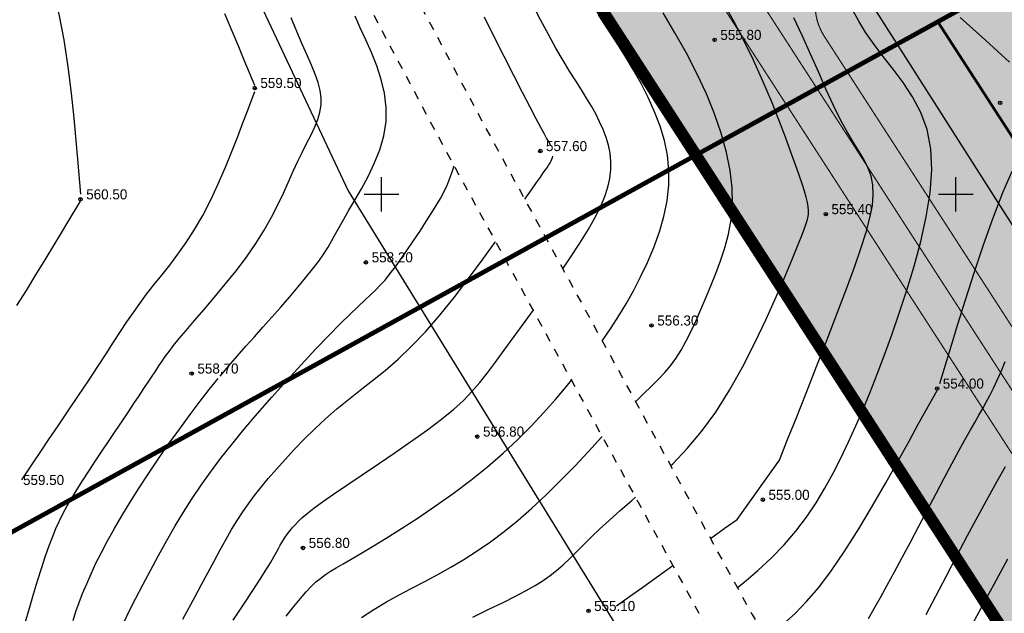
# Model space of a CAD drawing. Extents: x 10527 to 38813, y 13847 to 37526.
# Tile 220 of 256: x 35172 to 35257, y 36602 to 36653. Entities that reach past the tile are written whole.
import ezdxf

# ---------------------------------------------------------------- set-up
doc = ezdxf.new("R2010")
doc.units = 0
doc.header["$LTSCALE"] = 0.5
doc.header["$MEASUREMENT"] = 0
doc.header["$PDMODE"] = 32
doc.header["$PDSIZE"] = 0.3
for name, pattern in [('CONTI', [0]), ('GOST2.303 6', [12, 8, -1.5, 1, -1.5]), ('STRIH_1', [3, 2, -1]), ('Д_ТРОТ_ТРУБА', [3, 1.5, -1.5])]:
    doc.linetypes.add(name, pattern=pattern)
for name, color, linetype in [('(004) Точки рельефа', 7, 'Continuous'), ('(014) Водопровод', 5, 'ИК_Водопровод -------в--------'), ('(025) Дорога', 7, 'Continuous'), ('GORIZDEFAULT', 32, 'CONTI'), ('PI_TTDEFAULT', 5, 'CONTI'), ('SETKR', 2, 'CONTI'), ('Штрих Стекло', 7, 'Continuous')]:
    doc.layers.add(name, color=color, linetype=linetype)
doc.layers.add('(032) Горизонтали утолщенные', color=32, linetype='Continuous', lineweight=30)
doc.layers.add('.', color=7, linetype='Continuous', lineweight=15)
doc.styles.add('D-431', font='txt')
doc.styles.get("Standard").update_dxf_attribs({"font": 'times.ttf'})
doc.linetypes.add('ИК_Водопровод -------в--------', pattern='A,9,-0.6,["В",Standard,S=1.199999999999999,R=0,X=0,Y=-0.6],-1.199999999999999', length=10.8)

# ---------------------------------------------------------------- blocks, each defined once
blk = doc.blocks.new('BL_333')
at = {"color": 0}
for p, q in [((0, -1.5), (0, 1.5)), ((-1.5, 0), (1.5, 0))]:
    blk.add_line(p, q, dxfattribs=at)
blk = doc.blocks.new('gergrgrre')
at = {"layer": '(014) Водопровод', "flags": 128}
blk.add_lwpolyline([(360036.4377687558, 4200773.01452064), (360047.0976995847, 4200750.310536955), (360089.7596484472, 4200681.100951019), (360107.6188196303, 4200655.796252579), (360141.8255420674, 4200594.038654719), (360149.3452839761, 4200579.998392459), (360206.5069860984, 4200508.610457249), (360230.2619519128, 4200479.38734555), (360306.2812249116, 4200388.525026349), (360409.1536497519, 4200291.553280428), (360456.1144144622, 4200244.190774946), (360490.7927538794, 4200199.337105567)], dxfattribs=at)
at = {"layer": '(025) Дорога', "linetype": 'Д_ТРОТ_ТРУБА', "flags": 128}
for points in [[(360044.1952813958, 4200796.011665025), (360041.8164409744, 4200791.772535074), (360042.3583863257, 4200788.304142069), (360046.0866892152, 4200780.209977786), (360059.0121077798, 4200755.886942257), (360082.265896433, 4200713.415003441), (360119.8374621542, 4200651.910761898), (360154.2477676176, 4200588.27347935), (360168.9516222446, 4200565.337031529), (360182.6178219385, 4200547.76594817), (360213.0434688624, 4200512.043913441), (360268.2829376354, 4200446.262167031), (360308.9264680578, 4200401.53424562), (360387.3685721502, 4200322.593365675), (360428.1162631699, 4200283.497315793), (360457.1160971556, 4200256.419789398), (360464.8856589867, 4200245.443658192), (360476.5071880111, 4200228.262835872), (360489.0602070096, 4200214.493020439), (360499.0648731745, 4200202.983669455)], [(360034.8586794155, 4200791.392138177), (360036.7325178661, 4200790.501156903), (360038.7612344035, 4200786.552603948), (360042.50112448, 4200778.433283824), (360055.4915804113, 4200753.987861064), (360078.8029330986, 4200711.410784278), (360116.3690381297, 4200649.915481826), (360150.8, 4200586.239998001), (360165.6824262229, 4200563.024997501), (360179.515, 4200545.2400015), (360209.9892490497, 4200509.460904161), (360265.27, 4200443.629997), (360306.0261551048, 4200398.778132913), (360384.5648220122, 4200319.740076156), (360425.366540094, 4200280.592189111), (360454.087446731, 4200253.77510085), (360461.5962717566, 4200243.167314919), (360473.3561623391, 4200225.781944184), (360486.0723452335, 4200211.833148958), (360495.2331674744, 4200201.294554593)]]:
    blk.add_lwpolyline(points, dxfattribs=at)
at = {"layer": '(032) Горизонтали утолщенные', "color": 32}
for points in [[(360072.1188593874, 4200731.948083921, 556), (360072.82, 4200732.639998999, 556), (360073.5, 4200733.300003, 556), (360074.11, 4200733.900002, 556), (360074.66, 4200734.480003, 556), (360075.16, 4200735.080002, 556), (360075.63, 4200735.720001, 556), (360076.09, 4200736.440002, 556), (360076.53, 4200737.239998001, 556), (360076.96, 4200738.099998, 556), (360077.39, 4200739.019997, 556), (360077.81, 4200739.980003, 556), (360078.23, 4200740.989998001, 556), (360078.66, 4200742.029999, 556), (360079.1, 4200743.099998, 556), (360079.52, 4200744.199997, 556), (360079.9, 4200745.339996, 556), (360080.21, 4200746.540001, 556), (360080.44, 4200747.800003, 556), (360080.56, 4200749.139998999, 556), (360080.54, 4200750.559998, 556), (360080.36, 4200752.059998, 556), (360080.04, 4200753.650002, 556), (360079.58, 4200755.309998, 556), (360078.99, 4200757.010001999, 556), (360078.28, 4200758.75, 556), (360077.46, 4200760.519997, 556), (360076.55, 4200762.290001, 556), (360075.55, 4200764.059998, 556), (360074.51, 4200765.790001, 556)], [(360098.61, 4200733.540001, 554), (360099.61, 4200736.870003, 554), (360100.17, 4200738.690002, 554), (360100.84, 4200740.830002, 554), (360101.6, 4200743.18, 554), (360102.41, 4200745.589996, 554), (360103.25, 4200747.959999, 554), (360104.09, 4200750.150002, 554), (360104.9, 4200752.029999, 554)], [(360104.67, 4200761.489998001, 554), (360103.65, 4200762.419998, 554), (360102.57, 4200763.410004, 554), (360101.47, 4200764.410004, 554), (360100.37, 4200765.400002, 554)], [(360027.62, 4200712.849998, 558), (360028.07, 4200713.769997, 558), (360028.62, 4200714.839996, 558), (360029.23, 4200716.019997, 558), (360029.89, 4200717.269997, 558), (360030.59, 4200718.57, 558), (360031.32, 4200719.870003, 558), (360032.05, 4200721.139998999, 558), (360032.78, 4200722.349998, 558), (360033.53, 4200723.519997, 558), (360034.3, 4200724.68, 558), (360035.12, 4200725.830002, 558), (360036, 4200727.010001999, 558), (360036.97, 4200728.239998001, 558), (360038.03, 4200729.540001, 558), (360039.21, 4200730.919998, 558), (360040.46, 4200732.349998, 558), (360041.75, 4200733.790001, 558), (360043.04, 4200735.190002, 558), (360044.27, 4200736.510001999, 558), (360045.41, 4200737.699997, 558), (360046.42, 4200738.730003, 558), (360047.27, 4200739.57, 558), (360047.97, 4200740.239998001, 558), (360048.55, 4200740.779999, 558), (360049.05, 4200741.239998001, 558), (360049.49, 4200741.660004, 558), (360049.9, 4200742.080002, 558), (360050.31, 4200742.529999, 558), (360050.74, 4200743.07, 558), (360051.21, 4200743.68, 558), (360051.7, 4200744.360001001, 558), (360052.22, 4200745.099998, 558), (360052.76, 4200745.910004, 558), (360053.33, 4200746.769997, 558), (360053.92, 4200747.68, 558), (360054.53, 4200748.639998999, 558), (360055.13, 4200749.650002, 558), (360055.68, 4200750.720001, 558), (360056.14, 4200751.870003, 558), (360056.3157388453, 4200752.482574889, 558)], [(360083.4833164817, 4200711.422100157, 554), (360084.02, 4200711.809998, 554), (360085.01, 4200712.610001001, 554), (360086, 4200713.510001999, 554), (360087.01, 4200714.550003, 554), (360088.07, 4200715.790001, 554), (360089.17, 4200717.260001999, 554), (360090.34, 4200718.980003, 554), (360091.54, 4200720.889998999, 554), (360092.74, 4200722.889998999, 554), (360093.9, 4200724.889998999, 554), (360094.98, 4200726.800003, 554), (360095.93, 4200728.529999, 554), (360096.73, 4200729.989998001, 554), (360098.37, 4200732.93, 554)], [(360048.25, 4200713.160004, 556), (360049.34, 4200713.860001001, 556), (360050.43, 4200714.519997, 556), (360051.54, 4200715.129997, 556), (360052.65, 4200715.720001, 556), (360053.78, 4200716.309998, 556), (360054.91, 4200716.910004, 556), (360056.04, 4200717.550003, 556), (360057.18, 4200718.220001, 556), (360058.33, 4200718.959999, 556), (360059.5, 4200719.760001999, 556), (360060.68, 4200720.639998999, 556), (360061.88, 4200721.599998, 556), (360063.1, 4200722.669998, 556), (360064.34, 4200723.839996, 556), (360065.59, 4200725.080002, 556), (360066.82, 4200726.349998, 556), (360068.01, 4200727.620003, 556), (360069.15, 4200728.849998, 556), (360069.2161887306, 4200728.920516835, 556)]]:
    blk.add_polyline3d(points, dxfattribs=at)
at = {"layer": 'GORIZDEFAULT', "color": 32}
for points in [[(360080.9789124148, 4200715.76561853, 554.5), (360081.54, 4200716.209999, 554.5), (360082.76, 4200717.25, 554.5), (360083.95, 4200718.349998, 554.5), (360085.06, 4200719.489998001, 554.5), (360086.07, 4200720.669998, 554.5), (360086.99, 4200721.889998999, 554.5), (360087.83, 4200723.139998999, 554.5), (360088.6, 4200724.43, 554.5), (360089.33, 4200725.739998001, 554.5), (360090.01, 4200727.089996, 554.5), (360090.66, 4200728.459999, 554.5), (360091.29, 4200729.860001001, 554.5), (360091.92, 4200731.300003, 554.5), (360092.54, 4200732.790001, 554.5), (360093.16, 4200734.360001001, 554.5), (360093.78, 4200736.019997, 554.5), (360094.42, 4200737.779999, 554.5), (360095.07, 4200739.660004, 554.5), (360095.73, 4200741.669998, 554.5), (360096.37, 4200743.760001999, 554.5), (360096.95, 4200745.900002, 554.5), (360097.43, 4200748.040001, 554.5), (360097.76, 4200750.129997, 554.5), (360097.91, 4200752.120003, 554.5), (360097.83, 4200753.959999, 554.5), (360097.49, 4200755.629997, 554.5), (360096.94, 4200757.129997, 554.5), (360096.23, 4200758.489998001, 554.5), (360095.42, 4200759.739998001, 554.5), (360094.55, 4200760.900002, 554.5), (360093.68, 4200761.989998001, 554.5), (360092.88, 4200763.040001, 554.5), (360092.17, 4200764.07, 554.5), (360091.55, 4200765.080002, 554.5), (360091, 4200766.07, 554.5)], [(360078.6404594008, 4200720.036691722, 555), (360079.84, 4200720.900002, 555), (360080.95, 4200721.709999, 555), (360084.64, 4200726.849998, 555), (360085.3, 4200728.510001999, 555), (360086.09, 4200730.489998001, 555), (360086.96, 4200732.690002, 555), (360087.88, 4200735.019997, 555), (360088.8, 4200737.370003, 555), (360089.68, 4200739.650002, 555), (360090.49, 4200741.769997, 555), (360091.18, 4200743.650002, 555), (360091.74, 4200745.290001, 555), (360092.19, 4200746.720001, 555), (360092.52, 4200747.959999, 555), (360092.73, 4200749.040001, 555), (360092.81, 4200749.989998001, 555), (360092.78, 4200750.830002, 555), (360092.63, 4200751.580002, 555), (360092.37, 4200752.290001, 555), (360092.02, 4200752.989998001, 555), (360091.59, 4200753.720001, 555), (360091.1, 4200754.519997, 555), (360090.55, 4200755.43, 555), (360089.97, 4200756.489998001, 555), (360089.36, 4200757.720001, 555), (360088.72, 4200759.099998, 555), (360088.06, 4200760.589996, 555), (360087.37, 4200762.150002, 555), (360086.66, 4200763.760001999, 555), (360085.91, 4200765.360001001, 555)], [(360092.39, 4200713.089996, 553.5), (360092.9, 4200713.949997, 553.5), (360093.44, 4200714.910004, 553.5), (360094.03, 4200715.970001, 553.5), (360094.66, 4200717.129997, 553.5), (360095.33, 4200718.379997, 553.5), (360096.04, 4200719.730003, 553.5), (360096.78, 4200721.129997, 553.5), (360097.53, 4200722.550003, 553.5), (360098.28, 4200723.949997, 553.5), (360098.99, 4200725.300003, 553.5), (360099.66, 4200726.550003, 553.5), (360100.27, 4200727.669998, 553.5), (360100.79, 4200728.620003, 553.5), (360101.25, 4200729.43, 553.5), (360101.66, 4200730.139998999, 553.5), (360102.01, 4200730.769997, 553.5), (360102.34, 4200731.349998, 553.5), (360102.65, 4200731.919998, 553.5), (360102.96, 4200732.5, 553.5), (360103.28, 4200733.129997, 553.5), (360103.6, 4200733.82, 553.5), (360103.94, 4200734.580002, 553.5), (360104.3, 4200735.440002, 553.5)], [(360065.781899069, 4200743.522240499, 557), (360066.43, 4200744.470001, 557), (360067.27, 4200745.75, 557), (360067.98, 4200746.910004, 557), (360068.58, 4200747.959999, 557), (360069.07, 4200748.919998, 557), (360069.44, 4200749.800003, 557), (360069.71, 4200750.620003, 557), (360069.89, 4200751.389998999, 557), (360069.98, 4200752.139998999, 557), (360069.98, 4200752.860001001, 557), (360069.91, 4200753.57, 557), (360069.76, 4200754.269997, 557), (360069.56, 4200754.959999, 557), (360069.3, 4200755.650002, 557), (360068.99, 4200756.32, 557), (360068.65, 4200757, 557), (360068.27, 4200757.669998, 557), (360067.85, 4200758.360001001, 557), (360067.4, 4200759.089996, 557), (360066.91, 4200759.870003, 557), (360066.38, 4200760.720001, 557), (360065.81, 4200761.660004, 557), (360065.19, 4200762.720001, 557), (360064.53, 4200763.900002, 557), (360063.84, 4200765.190002, 557), (360063.13, 4200766.57, 557)], [(360064.74, 4200754.209999, 557.5), (360064.7, 4200754.349998, 557.5), (360064.62, 4200754.480003, 557.5), (360064.53, 4200754.639998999, 557.5), (360064.38, 4200754.900002, 557.5), (360064.17, 4200755.279999, 557.5), (360063.88, 4200755.82, 557.5), (360063.47, 4200756.57, 557.5), (360062.95, 4200757.580002, 557.5), (360062.28, 4200758.849998, 557.5), (360061.51, 4200760.349998, 557.5), (360060.68, 4200761.989998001, 557.5), (360059.82, 4200763.709999, 557.5), (360058.97, 4200765.419998, 557.5)], [(360069.2098328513, 4200737.261282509, 556.5), (360069.29, 4200737.370003, 556.5), (360069.99, 4200738.379997, 556.5), (360070.66, 4200739.410004, 556.5), (360071.3, 4200740.480003, 556.5), (360071.94, 4200741.610001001, 556.5), (360072.56, 4200742.809998, 556.5), (360073.16, 4200744.07, 556.5), (360073.71, 4200745.379997, 556.5), (360074.19, 4200746.730003, 556.5), (360074.58, 4200748.080002, 556.5), (360074.86, 4200749.440002, 556.5), (360075.02, 4200750.790001, 556.5), (360075.02, 4200752.110001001, 556.5), (360074.89, 4200753.410004, 556.5), (360074.63, 4200754.690002, 556.5), (360074.25, 4200755.940002, 556.5), (360073.78, 4200757.190002, 556.5), (360073.23, 4200758.419998, 556.5), (360072.6, 4200759.639998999, 556.5), (360071.91, 4200760.860001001, 556.5), (360071.18, 4200762.07, 556.5), (360070.42, 4200763.269997, 556.5), (360069.65, 4200764.459999, 556.5), (360068.89, 4200765.620003, 556.5)], [(360018.98, 4200712.709999, 559), (360019.35, 4200713.970001, 559), (360019.71, 4200715.190002, 559), (360020.06, 4200716.349998, 559), (360020.41, 4200717.440002, 559), (360020.74, 4200718.449997, 559), (360021.06, 4200719.360001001, 559), (360021.36, 4200720.169998, 559), (360021.66, 4200720.910004, 559), (360021.97, 4200721.589996, 559), (360022.3, 4200722.239998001, 559), (360022.65, 4200722.889998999, 559), (360023.04, 4200723.559998, 559), (360023.49, 4200724.279999, 559), (360023.99, 4200725.07, 559), (360024.53, 4200725.910004, 559), (360025.11, 4200726.790001, 559), (360025.7, 4200727.68, 559), (360026.3, 4200728.580002, 559), (360026.89, 4200729.449997, 559), (360027.45, 4200730.290001, 559), (360027.98, 4200731.07, 559), (360028.46, 4200731.800003, 559), (360028.91, 4200732.470001, 559), (360029.32, 4200733.089996, 559), (360029.7, 4200733.660004, 559), (360030.04, 4200734.169998, 559), (360030.35, 4200734.639998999, 559), (360030.63, 4200735.07, 559), (360030.9, 4200735.470001, 559), (360031.18, 4200735.889998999, 559), (360031.51, 4200736.330002, 559), (360031.9, 4200736.839996, 559), (360032.39, 4200737.440002, 559), (360032.99, 4200738.160004, 559), (360033.72, 4200739.010001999, 559), (360034.56, 4200739.980003, 559), (360035.46, 4200741.040001, 559), (360036.41, 4200742.18, 559), (360037.34, 4200743.349998, 559), (360038.24, 4200744.540001, 559), (360039.07, 4200745.730003, 559), (360039.79, 4200746.879997, 559), (360040.42, 4200748, 559), (360040.97, 4200749.080002, 559), (360041.47, 4200750.110001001, 559), (360041.91, 4200751.089996, 559), (360042.32, 4200752.019997, 559), (360042.73, 4200752.900002, 559), (360043.13, 4200753.709999, 559), (360043.51, 4200754.470001, 559), (360043.87, 4200755.190002, 559), (360044.19, 4200755.870003, 559), (360044.45, 4200756.519997, 559), (360044.64, 4200757.160004, 559), (360044.74, 4200757.779999, 559), (360044.75, 4200758.410004, 559), (360044.66, 4200759.050003, 559), (360044.49, 4200759.720001, 559), (360044.24, 4200760.449997, 559), (360043.92, 4200761.239998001, 559), (360043.54, 4200762.110001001, 559), (360043.11, 4200763.080002, 559), (360042.64, 4200764.169998, 559), (360042.14, 4200765.349998, 559)], [(360038.97, 4200759.470001, 559.5), (360038.06, 4200761.669998, 559.5), (360037.58, 4200762.830002, 559.5), (360037.01, 4200764.199997, 559.5), (360036.38, 4200765.709999, 559.5)], [(360023.84, 4200750.010001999, 560.5), (360023.56, 4200753.050003, 560.5), (360023.43, 4200754.690002, 560.5), (360023.25, 4200756.639998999, 560.5), (360023.02, 4200758.809998, 560.5), (360022.73, 4200761.110001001, 560.5), (360022.38, 4200763.440002, 560.5), (360021.94, 4200765.690002, 560.5), (360021.42, 4200767.779999, 560.5), (360020.82, 4200769.639998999, 560.5), (360020.13, 4200771.269997, 560.5), (360019.4, 4200772.720001, 560.5), (360018.64, 4200774.019997, 560.5), (360017.88, 4200775.209999, 560.5), (360017.13, 4200776.339996, 560.5), (360016.43, 4200777.440002, 560.5), (360015.78, 4200778.529999, 560.5), (360015.17, 4200779.620003, 560.5), (360014.59, 4200780.699997, 560.5), (360014.3585521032, 4200781.133963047, 560.5)], [(360081.3, 4200763.889998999, 555.5), (360081, 4200764.459999, 555.5), (360080.7, 4200765.019997, 555.5), (360079.66, 4200766.870003, 555.5), (360078.56, 4200768.68, 555.5), (360077.44, 4200770.43, 555.5), (360076.35, 4200772.080002, 555.5), (360075.31, 4200773.599998, 555.5), (360074.37, 4200774.959999, 555.5), (360073.55, 4200776.129997, 555.5), (360072.94, 4200777.019997, 555.5), (360072.45, 4200777.739998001, 555.5), (360072.08, 4200778.330002, 555.5), (360071.79, 4200778.82, 555.5)], [(360035.95, 4200734.169998, 558.5), (360036.71, 4200735.07, 558.5), (360037.46, 4200735.940002, 558.5), (360038.2, 4200736.779999, 558.5), (360038.94, 4200737.610001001, 558.5), (360039.68, 4200738.449997, 558.5), (360040.46, 4200739.32, 558.5), (360041.23, 4200740.190002, 558.5), (360041.99, 4200741.059998, 558.5), (360042.71, 4200741.910004, 558.5), (360043.39, 4200742.730003, 558.5), (360044, 4200743.489998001, 558.5), (360044.54, 4200744.190002, 558.5), (360044.98, 4200744.830002, 558.5), (360045.36, 4200745.410004, 558.5), (360045.69, 4200745.980003, 558.5), (360046.01, 4200746.559998, 558.5), (360046.34, 4200747.169998, 558.5), (360046.72, 4200747.839996, 558.5), (360047.15, 4200748.610001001, 558.5), (360047.67, 4200749.489998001, 558.5), (360048.25, 4200750.480003, 558.5), (360048.83, 4200751.550003, 558.5), (360049.38, 4200752.690002, 558.5), (360049.85, 4200753.879997, 558.5), (360050.21, 4200755.099998, 558.5), (360050.41, 4200756.339996, 558.5), (360050.42, 4200757.57, 558.5), (360050.27, 4200758.800003, 558.5), (360049.98, 4200760, 558.5), (360049.59, 4200761.18, 558.5), (360049.14, 4200762.330002, 558.5), (360048.65, 4200763.440002, 558.5), (360048.16, 4200764.5, 558.5), (360047.7, 4200765.510001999, 558.5)], [(360097.42, 4200713.43, 553), (360098.25, 4200715.029999, 553), (360099.15, 4200716.75, 553), (360100.08, 4200718.529999, 553), (360101.02, 4200720.309998, 553), (360101.94, 4200722.019997, 553), (360102.8, 4200723.610001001, 553), (360103.59, 4200725.029999, 553), (360104.32, 4200726.309998, 553)], [(360075.1692823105, 4200726.376631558, 555.5), (360075.35, 4200726.550003, 555.5), (360076.61, 4200727.870003, 555.5), (360077.87, 4200729.370003, 555.5), (360079.11, 4200731.050003, 555.5), (360080.3, 4200732.940002, 555.5), (360081.44, 4200734.970001, 555.5), (360082.51, 4200737.059998, 555.5), (360083.49, 4200739.120003, 555.5), (360084.37, 4200741.089996, 555.5), (360085.14, 4200742.879997, 555.5), (360085.77, 4200744.410004, 555.5), (360086.27, 4200745.629997, 555.5), (360086.65, 4200746.57, 555.5), (360086.91, 4200747.279999, 555.5), (360087.08, 4200747.809998, 555.5), (360087.16, 4200748.230003, 555.5), (360087.18, 4200748.580002, 555.5), (360087.15, 4200748.919998, 555.5), (360087.09, 4200749.290001, 555.5), (360086.98, 4200749.739998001, 555.5), (360086.82, 4200750.269997, 555.5), (360086.62, 4200750.910004, 555.5), (360086.35, 4200751.669998, 555.5), (360086.03, 4200752.580002, 555.5), (360085.64, 4200753.669998, 555.5), (360085.16, 4200754.980003, 555.5), (360084.59, 4200756.470001, 555.5), (360083.95, 4200758.099998, 555.5), (360083.21, 4200759.839996, 555.5), (360082.39, 4200761.669998, 555.5), (360081.47, 4200763.559998, 555.5)], [(360018.71, 4200725.150002, 559.5), (360019.67, 4200726.629997, 559.5), (360020.29, 4200727.540001, 559.5), (360021.03, 4200728.639998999, 559.5), (360021.86, 4200729.860001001, 559.5), (360022.73, 4200731.160004, 559.5), (360023.62, 4200732.480003, 559.5), (360024.49, 4200733.779999, 559.5), (360025.3, 4200735.010001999, 559.5), (360026.03, 4200736.120003, 559.5), (360026.69, 4200737.129997, 559.5), (360027.29, 4200738.050003, 559.5), (360027.85, 4200738.910004, 559.5), (360028.41, 4200739.720001, 559.5), (360028.97, 4200740.510001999, 559.5), (360029.56, 4200741.300003, 559.5), (360030.2, 4200742.110001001, 559.5), (360030.87, 4200742.949997, 559.5), (360031.57, 4200743.839996, 559.5), (360032.28, 4200744.790001, 559.5), (360033.01, 4200745.82, 559.5), (360033.73, 4200746.940002, 559.5), (360034.45, 4200748.169998, 559.5), (360035.14, 4200749.510001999, 559.5), (360035.8, 4200750.919998, 559.5), (360036.42, 4200752.349998, 559.5), (360036.99, 4200753.739998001, 559.5), (360037.5, 4200755.040001, 559.5), (360037.94, 4200756.209999, 559.5), (360038.3, 4200757.18, 559.5), (360038.97, 4200758.959999, 559.5)], [(360062.4717611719, 4200749.568049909, 557.5), (360062.48, 4200749.580002, 557.5), (360063.05, 4200750.389998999, 557.5), (360063.5, 4200751.019997, 557.5), (360063.84, 4200751.5, 557.5), (360064.09, 4200751.870003, 557.5), (360064.29, 4200752.139998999, 557.5), (360064.44, 4200752.370003, 557.5), (360064.57, 4200752.559998, 557.5), (360064.68, 4200752.739998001, 557.5), (360064.76, 4200752.910004, 557.5), (360064.83, 4200753.059998, 557.5), (360064.89, 4200753.199997, 557.5), (360064.92, 4200753.330002, 557.5)], [(360018.27, 4200740.309998, 560.5), (360019.09, 4200741.639998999, 560.5), (360019.92, 4200742.989998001, 560.5), (360020.72, 4200744.309998, 560.5), (360021.48, 4200745.550003, 560.5), (360022.15, 4200746.660004, 560.5), (360022.71, 4200747.589996, 560.5), (360023.8, 4200749.389998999, 560.5)], [(360032.7, 4200713.019997, 557.5), (360033.24, 4200713.980003, 557.5), (360033.78, 4200714.989998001, 557.5), (360034.34, 4200716.029999, 557.5), (360034.89, 4200717.059998, 557.5), (360035.43, 4200718.080002, 557.5), (360035.96, 4200719.07, 557.5), (360036.47, 4200719.989998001, 557.5), (360036.96, 4200720.830002, 557.5), (360037.44, 4200721.620003, 557.5), (360037.93, 4200722.360001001, 557.5), (360038.43, 4200723.07, 557.5), (360038.95, 4200723.779999, 557.5), (360039.53, 4200724.510001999, 557.5), (360040.15, 4200725.269997, 557.5), (360040.85, 4200726.080002, 557.5), (360041.61, 4200726.93, 557.5), (360042.42, 4200727.809998, 557.5), (360043.28, 4200728.699997, 557.5), (360044.19, 4200729.589996, 557.5), (360045.14, 4200730.470001, 557.5), (360046.12, 4200731.32, 557.5), (360047.13, 4200732.139998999, 557.5), (360048.16, 4200732.949997, 557.5), (360049.23, 4200733.790001, 557.5), (360050.32, 4200734.68, 557.5), (360051.46, 4200735.660004, 557.5), (360052.63, 4200736.769997, 557.5), (360053.84, 4200738.029999, 557.5), (360055.08, 4200739.470001, 557.5), (360056.34, 4200741.029999, 557.5), (360057.58, 4200742.660004, 557.5), (360058.77, 4200744.279999, 557.5), (360059.89, 4200745.849998, 557.5), (360059.9219486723, 4200745.896004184, 557.5)], [(360101.29, 4200712.330002, 552.5), (360102.03, 4200713.650002, 552.5), (360102.7, 4200714.900002, 552.5), (360103.34, 4200716.07, 552.5), (360103.94, 4200717.190002, 552.5), (360104.53, 4200718.279999, 552.5)], [(360037.09, 4200712.949997, 557), (360038.01, 4200714.330002, 557), (360038.8, 4200715.519997, 557), (360039.44, 4200716.5, 557), (360039.94, 4200717.300003, 557), (360040.33, 4200717.940002, 557), (360040.63, 4200718.449997, 557), (360040.85, 4200718.849998, 557), (360041.03, 4200719.18, 557), (360041.18, 4200719.459999, 557), (360041.32, 4200719.699997, 557), (360041.47, 4200719.93, 557), (360041.61, 4200720.150002, 557), (360041.76, 4200720.360001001, 557), (360041.92, 4200720.57, 557), (360042.09, 4200720.779999, 557), (360042.27, 4200721, 557), (360042.48, 4200721.239998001, 557), (360042.75, 4200721.510001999, 557), (360043.08, 4200721.830002, 557), (360043.53, 4200722.220001, 557), (360044.12, 4200722.68, 557), (360044.87, 4200723.239998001, 557), (360045.82, 4200723.910004, 557), (360046.98, 4200724.699997, 557), (360048.31, 4200725.589996, 557), (360049.73, 4200726.550003, 557), (360051.2, 4200727.540001, 557), (360052.65, 4200728.540001, 557), (360054.01, 4200729.510001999, 557), (360055.23, 4200730.43, 557), (360056.26, 4200731.269997, 557), (360057.13, 4200732.059998, 557), (360057.88, 4200732.839996, 557), (360058.57, 4200733.629997, 557), (360059.24, 4200734.470001, 557), (360059.93, 4200735.389998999, 557), (360060.69, 4200736.440002, 557), (360061.55, 4200737.629997, 557), (360062.5, 4200738.93, 557), (360063.2061935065, 4200739.897487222, 557)], [(360023.16, 4200712.919998, 558.5), (360023.41, 4200713.690002, 558.5), (360023.69, 4200714.470001, 558.5), (360023.99, 4200715.269997, 558.5), (360024.34, 4200716.099998, 558.5), (360024.72, 4200716.970001, 558.5), (360025.15, 4200717.889998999, 558.5), (360025.63, 4200718.839996, 558.5), (360026.16, 4200719.849998, 558.5), (360026.75, 4200720.910004, 558.5), (360027.4, 4200722.029999, 558.5), (360028.12, 4200723.199997, 558.5), (360028.91, 4200724.440002, 558.5), (360029.75, 4200725.720001, 558.5), (360030.63, 4200727.029999, 558.5), (360031.53, 4200728.330002, 558.5), (360032.44, 4200729.599998, 558.5), (360033.34, 4200730.830002, 558.5), (360034.21, 4200731.989998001, 558.5), (360035.01, 4200733.010001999, 558.5), (360035.78, 4200733.959999, 558.5)], [(360041.72, 4200713.269997, 556.5), (360042.38, 4200714.120003, 556.5), (360042.94, 4200714.82, 556.5), (360043.44, 4200715.400002, 556.5), (360043.89, 4200715.870003, 556.5), (360044.3, 4200716.269997, 556.5), (360044.71, 4200716.599998, 556.5), (360045.12, 4200716.910004, 556.5), (360045.56, 4200717.199997, 556.5), (360046.07, 4200717.5, 556.5), (360046.66, 4200717.839996, 556.5), (360047.36, 4200718.25, 556.5), (360048.2, 4200718.739998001, 556.5), (360049.21, 4200719.339996, 556.5), (360050.4, 4200720.059998, 556.5), (360051.75, 4200720.910004, 556.5), (360053.2, 4200721.849998, 556.5), (360054.71, 4200722.879997, 556.5), (360056.25, 4200723.970001, 556.5), (360057.77, 4200725.110001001, 556.5), (360059.23, 4200726.279999, 556.5), (360060.59, 4200727.459999, 556.5), (360061.86, 4200728.650002, 556.5), (360063.03, 4200729.830002, 556.5), (360064.12, 4200730.989998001, 556.5), (360065.14, 4200732.139998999, 556.5), (360066.08, 4200733.25, 556.5), (360066.5380030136, 4200733.812095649, 556.5)], [(360057.95, 4200713.190002, 555.5), (360059.35, 4200713.879997, 555.5), (360060.6, 4200714.480003, 555.5), (360061.67, 4200715.019997, 555.5), (360062.59, 4200715.510001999, 555.5), (360063.38, 4200715.959999, 555.5), (360064.07, 4200716.389998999, 555.5), (360064.68, 4200716.82, 555.5), (360065.25, 4200717.269997, 555.5), (360065.81, 4200717.75, 555.5), (360066.37, 4200718.279999, 555.5), (360066.95, 4200718.849998, 555.5), (360067.58, 4200719.480003, 555.5), (360068.26, 4200720.150002, 555.5), (360069.01, 4200720.879997, 555.5), (360069.84, 4200721.650002, 555.5), (360070.77, 4200722.480003, 555.5), (360071.8, 4200723.360001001, 555.5), (360072.1143888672, 4200723.627092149, 555.5)], [(360070.46, 4200714.18, 555), (360070.98, 4200714.550003, 555), (360071.6, 4200714.989998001, 555), (360072.76, 4200715.82, 555), (360074.12, 4200716.790001, 555), (360075.3668196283, 4200717.686682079, 555)]]:
    blk.add_polyline3d(points, dxfattribs=at)
at = {"layer": 'PI_TTDEFAULT', "color": 5}
for p in [(360079, 4200763.449997, 555.8), (360038.97, 4200759.25, 559.5), (360103.86, 4200757.959999, 554.2), (360063.83, 4200753.769997, 557.6), (360023.8, 4200749.57, 560.5), (360088.68, 4200748.279999, 555.4), (360048.65, 4200744.080002, 558.2), (360073.51, 4200738.589996, 556.3), (360033.48, 4200734.400002, 558.7), (360098.37, 4200733.099998, 554), (360058.34, 4200728.910004, 556.8), (360083.2, 4200723.419998, 555), (360043.17, 4200719.220001, 556.8), (360068.02, 4200713.739998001, 555.1)]:
    blk.add_point(p, dxfattribs=at)
at = {"layer": 'SETKR', "color": 92}
for p in [(360050, 4200750), (360100, 4200750)]:
    blk.add_blockref('BL_333', p, dxfattribs=at)
at = {"layer": '(004) Точки рельефа', "style": 'D-431'}
for s, p in [('555.80', (360079.5, 4200763.440002)), ('559.50', (360039.46, 4200759.25)), ('557.60', (360064.32, 4200753.760001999)), ('560.50', (360024.3, 4200749.559998)), ('555.40', (360089.17, 4200748.269997)), ('558.20', (360049.15, 4200744.080002)), ('556.30', (360074.01, 4200738.580002)), ('558.70', (360033.98, 4200734.400002)), ('554.00', (360098.86, 4200733.089996)), ('556.80', (360058.84, 4200728.910004)), ('559.50', (360018.8, 4200724.699997)), ('555.00', (360083.69, 4200723.410004)), ('556.80', (360043.67, 4200719.220001)), ('555.10', (360068.51, 4200713.730003))]:
    blk.add_text(s, height=0.875, dxfattribs=at).set_placement(p)

msp = doc.modelspace()

# ---------------------------------------------------------------- hatches: boundary and pattern name
at = {"layer": '.', "ltscale": 0.1490711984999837}
h = msp.add_hatch(color=256, dxfattribs=at)
h.dxf.hatch_style = 1
h.set_gradient(color1=(255, 255, 255), tint=1)
h.paths.add_polyline_path([(35043.29711296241, 36082.01317850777), (36343.29711296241, 36082.01317850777), (36343.29711296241, 37217.01317850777), (35043.29711296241, 37217.01317850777)])
h.paths.add_polyline_path([(35058.29711296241, 37202.01317850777), (36328.29711296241, 37202.01317850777), (36328.29711296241, 36097.01317850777), (35058.29711296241, 36097.01317850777)], flags=16)
h = msp.add_hatch(color=256, dxfattribs=at)
h.dxf.hatch_style = 1
h.set_gradient(color1=(51, 204, 0), color2=(51, 204, 0), tint=1)
edge = h.paths.add_edge_path()
edge.add_line((36288.01152685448, 36496.44901996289), (35667.55056808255, 36154.53289117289))
edge.add_arc((35662.24156469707, 36164.16691861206), 11.00000007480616, 226.1662672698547, 298.85774902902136, ccw=False)
edge.add_line((35654.62331678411, 36156.23203989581), (35391.72368596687, 36408.64101257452))
edge.add_line((35391.72368596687, 36408.64101257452), (35216.82702654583, 36679.14290162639))
edge.add_line((35216.82702654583, 36679.14290162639), (35208.92512656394, 36674.78841805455))
edge.add_line((35208.92512656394, 36674.78841805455), (35384.73475128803, 36402.87450181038))
edge.add_line((35384.73475128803, 36402.87450181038), (35659.00567104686, 36139.54799626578))
edge.add_line((35659.00567104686, 36139.54799626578), (36312.36788945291, 36499.59495370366))
edge.add_line((36312.36788945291, 36499.59495370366), (35900.9986185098, 37056.1679163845))
edge.add_line((35900.9986185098, 37056.1679163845), (35893.04617675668, 37051.78558086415))
edge.add_line((35893.04617675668, 37051.78558086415), (36291.54854264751, 36512.62123854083))
edge.add_arc((36282.70252345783, 36506.08304731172), 11.00000000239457, -61.14225070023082, 36.468519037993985, ccw=False)
h.paths.add_polyline_path([(35788.72916419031, 36580.11685823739), (35933.15818833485, 36318.02752330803), (35719.58270234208, 36200.33292488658), (35721.1758034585, 36197.41251497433), (35661.01133160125, 36164.10697480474), (35654.83862480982, 36175.31986673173), (35647.36363486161, 36171.51974148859), (35618.97644748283, 36198.77417612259), (35646.0461360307, 36213.85231572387), (35649.61406689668, 36207.21825683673), (35674.92582721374, 36221.15240298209), (35682.74223846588, 36206.95367662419), (35708.36069854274, 36220.90465808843), (35719.58356617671, 36200.33340091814), (35739.74570332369, 36211.44410792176), (35711.10679917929, 36263.41393464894), (35618.05456485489, 36212.13583360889), (35436.78523721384, 36386.17185112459)], flags=16)
edge = h.paths.add_edge_path(flags=17)
edge.add_line((36286.72344127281, 36509.05495241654), (36102.47678164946, 36758.33635590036))
edge.add_arc((36098.45586383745, 36755.36445079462), 5.000000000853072, 36.46851906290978, 118.8577492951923)
edge.add_line((36096.0426804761, 36759.74355413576), (35801.90184732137, 36597.65197759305))
edge.add_arc((35804.31503068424, 36593.27287425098), 5.000000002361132, 118.8577493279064, 208.8577492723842)
edge.add_line((35799.93592734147, 36590.85969089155), (35948.22604486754, 36321.76379061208))
edge.add_arc((35952.60514820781, 36324.17697397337), 4.99999999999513, 208.8577492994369, 298.8577493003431)
edge.add_line((35955.01833156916, 36319.79787063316), (36285.11570682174, 36501.70394397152))
edge.add_arc((36282.70252346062, 36506.08304731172), 4.999999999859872, 298.8577492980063, 396.4685190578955)
h.paths.add_polyline_path([(35809.74886022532, 36591.70013836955), (36097.32009992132, 36750.17142272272), (36276.76945026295, 36507.38066603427), (35954.17788438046, 36329.61080343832)], flags=16)
edge = h.paths.add_edge_path(flags=17)
edge.add_line((35942.97112105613, 36318.86797068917), (35794.68076497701, 36587.96430382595))
edge.add_arc((35790.30190019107, 36585.55068759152), 5.000000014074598, 28.86341303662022, 118.857749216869)
edge.add_line((35787.8887168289, 36589.92979094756), (35427.68033698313, 36391.43050899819))
edge.add_arc((35430.09352034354, 36387.05140565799), 4.999999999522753, 118.8577492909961, 226.166267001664)
edge.add_line((35426.63068038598, 36383.44464264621), (35658.77872473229, 36160.56015551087))
edge.add_arc((35662.24156468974, 36164.16691852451), 5.000000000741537, 226.1662670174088, 298.8577492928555)
edge.add_line((35664.65474805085, 36159.78781518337), (35672.30512106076, 36164.00369030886))
edge.add_line((35672.30512106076, 36164.00369030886), (35677.5600448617, 36166.89951022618))
edge.add_line((35677.5600448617, 36166.89951022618), (35941.00520107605, 36312.07568398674))
edge.add_arc((35938.59201771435, 36316.45478732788), 5.000000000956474, 298.8577492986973, 388.8577492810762)
edge = h.paths.add_edge_path(flags=17)
edge.add_arc((35538.82514306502, 36816.05232129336), 4.999999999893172, 28.85774930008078, 118.8577492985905)
edge.add_line((35536.41195970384, 36820.43142463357), (35532.90867704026, 36818.50087795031))
edge.add_line((35532.90867704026, 36818.50087795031), (35681.68143123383, 36548.52915700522))
edge.add_line((35681.68143123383, 36548.52915700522), (35418.65162272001, 36403.58186803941))
edge.add_line((35418.65162272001, 36403.58186803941), (35403.37191043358, 36418.25186384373))
edge.add_line((35403.37191043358, 36418.25186384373), (35246.59807828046, 36660.72429237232))
edge.add_line((35246.59807828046, 36660.72429237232), (35243.3944505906, 36658.95887593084))
edge.add_arc((35245.80763395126, 36654.57977259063), 4.999999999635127, 118.8577492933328, 212.8852356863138)
edge.add_line((35241.60883492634, 36651.86498222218), (35393.74131205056, 36416.57105159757))
edge.add_line((35393.74131205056, 36416.57105159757), (35396.38297575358, 36412.48535308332))
edge.add_line((35396.38297575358, 36412.48535308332), (35414.54160403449, 36395.05132057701))
edge.add_arc((35418.00444399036, 36398.65808357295), 4.999999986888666, 226.1662668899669, 298.8577494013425)
edge.add_line((35420.41762735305, 36394.27898024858), (35689.52855111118, 36542.57737673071))
edge.add_arc((35687.11526057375, 36546.95642102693), 5.00000001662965, 298.8591514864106, 388.8569754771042)
edge.add_line((35691.49439652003, 36549.36954525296), (35543.20424640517, 36818.46550465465))
edge = h.paths.add_edge_path(flags=17)
edge.add_line((35902.20140229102, 37022.00625120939), (35898.08184879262, 37019.73609744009))
edge.add_line((35898.08184879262, 37019.73609744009), (36082.92817207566, 36769.6433631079))
edge.add_line((36082.92817207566, 36769.6433631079), (35798.16558009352, 36612.71983440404))
edge.add_line((35798.16558009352, 36612.71983440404), (35649.39282589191, 36882.6915553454))
edge.add_line((35649.39282589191, 36882.6915553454), (35645.88954318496, 36880.76100863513))
edge.add_arc((35648.30272654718, 36876.38190529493), 5.000000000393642, 118.8577493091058, 208.8585479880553)
edge.add_line((35643.92365684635, 36873.9686608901), (35792.21374057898, 36604.87282157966))
edge.add_arc((35796.5928439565, 36607.28600498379), 5.000000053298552, 208.8577495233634, 298.8513737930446)
edge.add_line((35799.00554005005, 36602.90663310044), (36091.27442863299, 36763.96664104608))
edge.add_arc((36088.86124527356, 36768.34574438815), 5.000000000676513, 298.8577492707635, 396.4685190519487)
edge.add_line((36092.88216308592, 36771.31764949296), (35908.63545806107, 37020.59911440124))
edge.add_arc((35904.61458565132, 37017.62714786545), 5.000000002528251, 36.46939439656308, 118.8577492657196)
at = {"layer": '.', "linetype": 'Continuous', "transparency": 33554544}
h = msp.add_hatch(color=5, dxfattribs=at)
h.dxf.hatch_style = 1
h.set_gradient(color1=(255, 190, 168), color2=(255, 182, 158), one_color=1, tint=0.8100000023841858)
h.paths.add_polyline_path([(35563.98598833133, 36456.26810421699), (35636.20050040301, 36325.22343675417), (35549.83699009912, 36277.63127693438), (35436.78523721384, 36386.17185112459)])
h.paths.add_polyline_path([(35563.98598833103, 36456.26810421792), (35676.09103384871, 36518.04559825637), (35748.30554592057, 36387.00093079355), (35636.20050040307, 36325.22343675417)])
h.paths.add_polyline_path([(35763.59300248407, 36395.4253576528), (35860.943676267, 36449.07219077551), (35933.15818834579, 36318.0275233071), (35835.80751456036, 36264.38069018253)])
h.paths.add_polyline_path([(35676.09103384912, 36518.04559825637), (35748.30554592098, 36387.00093079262), (35860.943676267, 36449.07219077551), (35788.72916419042, 36580.11685823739)])
h.paths.add_polyline_path([(35667.53119127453, 36342.48877534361), (35763.59300248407, 36395.4253576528), (35835.80751458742, 36264.38069013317), (35766.02032342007, 36225.92320805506), (35751.54122324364, 36252.19782811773), (35725.26660318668, 36237.71872798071)])
h.paths.add_polyline_path([(35549.83699009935, 36277.63127693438), (35667.53119142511, 36342.48877542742), (35711.10679918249, 36263.4139346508), (35618.05456485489, 36212.13583360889)])
h.paths.add_polyline_path([(35466.58911481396, 36600.83845029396), (35538.80362687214, 36469.79378281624), (35681.68143122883, 36548.52915700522), (35609.46691915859, 36679.57382447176)])
h.paths.add_polyline_path([(35466.58911481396, 36600.83845029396), (35538.80362686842, 36469.79378281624), (35418.6516227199, 36403.58186803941), (35403.37191043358, 36418.25186384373), (35332.93802168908, 36527.18762065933)])
h.paths.add_polyline_path([(35394.37460274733, 36731.88311778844), (35466.58911481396, 36600.83845029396), (35609.46691915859, 36679.57382447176), (35537.25240708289, 36810.61849193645)])
h.paths.add_polyline_path([(35251.49679847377, 36653.14774362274), (35394.37460274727, 36731.88311778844), (35466.58911480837, 36600.83845029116), (35332.93802168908, 36527.18762065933)])
h.paths.add_polyline_path([(35851.69425548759, 36813.05753839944), (35725.95106801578, 36743.76450186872), (35653.73655594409, 36874.80916933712), (35779.47974341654, 36944.10220586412)])
h.paths.add_polyline_path([(35851.69425548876, 36813.05753840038), (35779.47974341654, 36944.10220586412), (35903.47882173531, 37012.43411979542), (35993.20349690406, 36891.03874145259)])
h.paths.add_polyline_path([(35851.69425548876, 36813.05753840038), (35993.20349690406, 36891.03874145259), (36082.92817207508, 36769.64336310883), (35923.90876756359, 36682.01287093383)])
h.paths.add_polyline_path([(35725.95106801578, 36743.76450186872), (35851.69425548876, 36813.05753840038), (35923.90876756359, 36682.01287093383), (35798.16558009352, 36612.71983440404)])
h.paths.add_polyline_path([(36025.67396577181, 36539.84976845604), (36187.04477509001, 36628.77604438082), (36097.32009992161, 36750.17142272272), (35953.45945370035, 36670.89443591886)])
h.paths.add_polyline_path([(36025.67396577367, 36539.84976845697), (36097.88847784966, 36408.80510098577), (36276.76945026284, 36507.38066603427), (36187.04477509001, 36628.77604438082)])
h.paths.add_polyline_path([(36025.67396577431, 36539.84976845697), (36097.88847785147, 36408.80510098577), (35954.17788438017, 36329.61080343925), (35881.96337230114, 36460.65547090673)])
h.paths.add_polyline_path([(35809.74886022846, 36591.70013837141), (35953.45945370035, 36670.89443591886), (36025.67396577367, 36539.84976845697), (35881.9633723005, 36460.65547090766)])
at = {"layer": '.', "ltscale": 0.1490711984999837}
h = msp.add_hatch(color=256, dxfattribs=at)
h.dxf.hatch_style = 1
h.set_gradient(color1=(51, 204, 0), color2=(51, 204, 0), tint=1)
edge = h.paths.add_edge_path()
edge.add_arc((35245.80763395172, 36654.57977259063), 5.000000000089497, 118.8577492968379, 201.26800927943)
edge.add_line((35241.14816444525, 36652.76611773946), (35243.59489849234, 36648.79326005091))
edge.add_line((35243.59489849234, 36648.79326005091), (35537.25240708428, 36810.61849193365))
edge.add_line((35537.25240708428, 36810.61849193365), (35532.90867703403, 36818.50087794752))
edge.add_line((35532.90867703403, 36818.50087794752), (35243.3944505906, 36658.95887593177))
at = {"layer": 'Штрих Стекло', "linetype": 'Continuous'}
h = msp.add_hatch(color=5, dxfattribs=at)
h.dxf.hatch_style = 1
h.set_gradient(color1=(173, 173, 173), color2=(166, 166, 166), one_color=1, tint=0.6499999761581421)
edge = h.paths.add_edge_path()
edge.add_line((35220.26160523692, 36694.73702279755), (35202.70182750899, 36685.06039262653))
edge.add_arc((35205.11501087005, 36680.68128928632), 4.999999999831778, 32.88523568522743, 118.85774929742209, ccw=False)
edge.add_line((35209.31380989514, 36683.39607965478), (35213.31507099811, 36677.20757559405))
edge.add_line((35213.31507099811, 36677.20757559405), (35222.09495986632, 36682.04589067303))
edge.add_line((35222.09495986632, 36682.04589067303), (35218.32307324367, 36687.87963535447))
edge.add_arc((35222.68663032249, 36690.34878844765), 5.013715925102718, 118.9259077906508, 209.5036928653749, ccw=False)
edge = h.paths.add_edge_path()
edge.add_line((35389.37331553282, 36405.35245623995), (35651.85304481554, 36153.34662948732))
edge.add_arc((35662.24156468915, 36164.16691852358), 14.99999999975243, 226.1662670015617, 298.8577492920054)
edge.add_line((35669.48111477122, 36151.02960850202), (36289.94207354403, 36492.94573729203))
edge.add_arc((36282.70252346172, 36506.08304731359), 14.99999999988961, 298.8577492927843, 396.4685190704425)
edge.add_line((36294.76527689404, 36514.99876263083), (35889.2456365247, 37056.92762254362))
edge.add_arc((35893.26655433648, 37059.89952764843), 5.000000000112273, 118.85774930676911, 216.4685190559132, ccw=False)
edge.add_line((35890.85337097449, 37064.27863098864), (35884.60372277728, 37060.83465036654))
edge.add_line((35884.60372277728, 37060.83465036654), (36292.35272620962, 36513.21561956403))
edge.add_arc((36282.70252346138, 36506.08304731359), 11.99999999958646, -61.14225071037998, 36.46851905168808, ccw=False)
edge.add_line((36288.4941635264, 36495.57319929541), (35660.947207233, 36154.31934962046))
edge.add_line((35660.947207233, 36154.31934962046), (35390.56786862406, 36408.58688122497))
edge.add_line((35390.56786862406, 36408.58688122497), (35215.94903765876, 36678.6590701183))
edge.add_line((35215.94903765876, 36678.6590701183), (35213.31507099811, 36677.20757559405))
edge.add_line((35213.31507099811, 36677.20757559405), (35388.04858921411, 36406.9580069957))
edge.add_arc((35395.60642744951, 36411.84462965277), 8.999999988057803, 212.8852356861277, 226.1662669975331)
edge = h.paths.add_edge_path(flags=16)
edge.add_line((35427.68033698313, 36391.43050899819), (35787.88871681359, 36589.92979093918))
edge.add_arc((35790.30190018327, 36585.55068754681), 5.000000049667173, 28.85774977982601, 118.8577490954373, ccw=False)
edge.add_line((35794.6810035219, 36587.96387096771), (35942.97112105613, 36318.86797068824))
edge.add_arc((35938.59201771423, 36316.45478732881), 5.000000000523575, -61.14225068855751, 28.85774927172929, ccw=False)
edge.add_line((35941.00520107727, 36312.07568398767), (35664.65474805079, 36159.78781518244))
edge.add_arc((35662.2415646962, 36164.16691860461), 5.000000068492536, 226.8238389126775, 298.85774877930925, ccw=False)
edge.add_line((35658.82034592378, 36160.52065164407), (35426.62495268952, 36383.45015054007))
edge.add_arc((35430.09352034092, 36387.05140565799), 4.999999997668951, 118.857749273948, 226.0752093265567, ccw=False)
h.paths.add_polyline_path([(35427.68033698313, 36391.43050899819), (35784.38543414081, 36587.99924425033), (35933.15818833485, 36318.02752330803), (35662.88874299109, 36169.09070273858)], flags=0)
edge = h.paths.add_edge_path(flags=16)
edge.add_line((35801.90184732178, 36597.65197759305), (36096.0426804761, 36759.74355413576))
edge.add_arc((36098.45586383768, 36755.36445079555), 5.000000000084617, 36.46851905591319, 118.85774930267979, ccw=False)
edge.add_line((36102.47678164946, 36758.33635590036), (36286.72344127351, 36509.05495241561))
edge.add_arc((36282.70252346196, 36506.08304731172), 4.999999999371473, -61.14225071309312, 36.468519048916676, ccw=False)
edge.add_line((36285.11570682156, 36501.70394397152), (35955.01833156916, 36319.79787063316))
edge.add_arc((35952.60514820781, 36324.17697397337), 4.999999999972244, 208.8577492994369, 298.8577493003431, ccw=False)
edge.add_line((35948.22604486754, 36321.76379061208), (35799.93592734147, 36590.85969089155))
edge.add_arc((35804.31503068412, 36593.27287425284), 5.000000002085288, 118.8577493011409, 208.8577492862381, ccw=False)
h.paths.add_polyline_path([(35805.40513017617, 36599.58252438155), (36091.92312697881, 36757.47340036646), (36276.76945026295, 36507.38066603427), (35954.17788438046, 36329.61080343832)], flags=0)
edge = h.paths.add_edge_path(flags=17)
edge.add_line((36292.35272620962, 36513.21561956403), (35884.60372277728, 37060.83465036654))
edge.add_line((35884.60372277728, 37060.83465036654), (35876.71569674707, 37056.48781228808))
edge.add_arc((35879.12888010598, 37052.10870894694), 4.999999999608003, 36.468519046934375, 118.8577492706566, ccw=False)
edge.add_line((35883.14979791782, 37055.08061405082), (36092.88216308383, 36771.31764949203))
edge.add_arc((36088.86124527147, 36768.34574438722), 5.00000000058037, -61.14225070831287, 36.468519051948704, ccw=False)
edge.add_line((36091.27442863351, 36763.96664104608), (35799.00602729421, 36602.9069016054))
edge.add_arc((35796.59284391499, 36607.2860048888), 4.999999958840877, 208.8577488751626, 298.8577497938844, ccw=False)
edge.add_line((35792.21374057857, 36604.87282157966), (35643.92362320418, 36873.96872193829))
edge.add_arc((35648.30272654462, 36876.38190529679), 4.999999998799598, 118.8577492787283, 208.8577492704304, ccw=False)
edge.add_line((35645.88954318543, 36880.761008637), (35631.87641252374, 36873.03882188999))
edge.add_arc((35634.28959588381, 36868.65971854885), 5.000000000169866, 28.857749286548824, 118.85774928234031, ccw=False)
edge.add_line((35638.66869922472, 36871.07290190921), (35786.95891046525, 36601.97683159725))
edge.add_arc((35782.57971342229, 36599.56381827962), 5.000000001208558, -61.14225073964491, 28.855524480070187, ccw=False)
edge.add_line((35784.99289678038, 36595.18471493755), (35703.54157464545, 36550.29950443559))
edge.add_arc((35701.12839128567, 36554.67860777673), 5.0000000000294, 208.857749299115, 298.85774927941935, ccw=False)
edge.add_line((35696.74928794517, 36552.26542441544), (35548.45917040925, 36821.36132469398))
edge.add_arc((35552.83827373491, 36823.77450805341), 4.999999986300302, 118.85774927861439, 208.857749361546, ccw=False)
edge.add_line((35550.42509038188, 36828.15361138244), (35902.20140229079, 37022.00625120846))
edge.add_arc((35904.6145856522, 37017.62714786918), 4.999999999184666, 36.46851905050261, 118.857749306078, ccw=False)
edge.add_line((35908.63550346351, 37020.59905297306), (35899.04088489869, 37033.5803465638))
edge.add_arc((35895.0199670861, 37030.60844145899), 5.000000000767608, -61.14225069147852, 36.46851905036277, ccw=False)
edge.add_line((35897.43315044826, 37026.22933811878), (35239.43462149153, 36663.62834099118))
edge.add_arc((35237.09879805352, 36668.04919260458), 5.000000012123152, 212.8852357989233, 297.85040703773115, ccw=False)
edge.add_line((35232.89999902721, 36665.33440222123), (35241.6088349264, 36651.86498222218))
edge.add_arc((35245.80763395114, 36654.57977259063), 4.999999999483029, 118.8577492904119, 212.8852356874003, ccw=False)
edge.add_line((35243.39445059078, 36658.95887593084), (35536.41195970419, 36820.43142463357))
edge.add_arc((35538.82514306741, 36816.05232131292), 4.999999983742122, 28.85774913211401, 118.8577494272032, ccw=False)
edge.add_line((35543.20424640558, 36818.46550465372), (35691.49436392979, 36549.36960437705))
edge.add_arc((35687.11526058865, 36546.95642101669), 5.000000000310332, -61.14225058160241, 28.857749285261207, ccw=False)
edge.add_line((35689.52844395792, 36542.57731768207), (35420.41762735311, 36394.27898024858))
edge.add_arc((35418.00444399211, 36398.65808358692), 4.999999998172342, 226.1662669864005, 298.8577493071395, ccw=False)
edge.add_line((35414.54160403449, 36395.05132057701), (35396.38297575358, 36412.48535308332))
edge.add_line((35396.38297576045, 36412.48535308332), (35222.09495986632, 36682.04589067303))
edge.add_line((35222.09495986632, 36682.04589067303), (35215.94903765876, 36678.6590701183))
edge.add_line((35215.94903765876, 36678.6590701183), (35390.56786862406, 36408.58688122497))
edge.add_line((35390.56786862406, 36408.58688122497), (35660.947207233, 36154.31934962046))
edge.add_line((35660.947207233, 36154.31934962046), (36288.4941635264, 36495.57319929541))
edge.add_arc((36282.7025234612, 36506.08304731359), 12.00000000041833, 298.8577492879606, 396.4685190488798)

# ---------------------------------------------------------------- linework, layer by layer
at = {"ltscale": 0.1490711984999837, "const_width": 0.1}
for points in [[(35096.53201548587, 36626.55361537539), (35206.21378304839, 36686.99571867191, -0.3937719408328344), (35212.82576543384, 36685.33140570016), (35391.72368596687, 36408.64101257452), (35654.62331678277, 36156.23203989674, 0.3282586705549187), (35667.55056808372, 36154.53289117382), (36288.01152685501, 36496.44901996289, 0.4536767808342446), (36291.54854264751, 36512.62123854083), (35889.24563652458, 37056.92762254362, -0.4536767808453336), (35890.85337097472, 37064.27863098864), (36021.80982490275, 37136.44453143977)], [(35546.36127204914, 36812.73658170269), (35543.20424640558, 36818.46550465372, 0.4142135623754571), (35536.41195970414, 36820.43142463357), (35243.39445059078, 36658.95887593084, 0.434954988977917), (35241.60883492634, 36651.86498222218), (35245.68772250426, 36645.5564180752)], [(35543.20424640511, 36818.46550465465), (35691.49436392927, 36549.36960437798, -0.4142135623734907), (35689.5284439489, 36542.57731767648), (35420.41762735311, 36394.27898024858, -0.328258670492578), (35414.54160403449, 36395.05132057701), (35396.38297575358, 36412.48535308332), (35241.60883492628, 36651.86498222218)]]:
    msp.add_lwpolyline(points, format="xyb", dxfattribs=at)
at = {"color": 1, "ltscale": 0.1490711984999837, "const_width": 0.4}
msp.add_lwpolyline([(35121.38780409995, 36581.44885097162), (36046.66561351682, 37091.339767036)], dxfattribs=at)
at = {"ltscale": 0.1490711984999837, "const_width": 0.1}
for points in [[(35205.65931310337, 36679.8394505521), (35384.73475128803, 36402.87450181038), (35659.00567104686, 36139.54799626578), (36312.36788945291, 36499.59495370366), (35897.40063653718, 37061.03590149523)], [(35251.49679842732, 36653.1477435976), (35399.27485764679, 36424.58852299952)]]:
    msp.add_lwpolyline(points, dxfattribs=at)
at = {"color": 1, "linetype": 'GOST2.303 6', "lineweight": 30, "const_width": 1.034609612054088}
msp.add_lwpolyline([(35208.92512656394, 36674.78841805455), (35900.9986185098, 37056.1679163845), (36312.36788945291, 36499.59495370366), (35659.00567104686, 36139.54799626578), (35384.73475128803, 36402.87450181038)], close=True, dxfattribs=at)
at = {"color": 7, "linetype": 'STRIH_1', "ltscale": 2, "true_color": 0xffffff, "const_width": 0.1}
msp.add_lwpolyline([(35215.14984234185, 36687.26218761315), (35394.05333086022, 36410.56318282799), (35656.70102075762, 36158.39609770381, 0.3282586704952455), (35666.10265806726, 36157.16035317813), (36286.56361683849, 36499.0764819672, 0.4536767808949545), (36289.13599196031, 36510.83809547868), (35886.31964777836, 37055.83914911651)], format="xyb", dxfattribs=at)
at = {"color": 5, "linetype": 'Continuous', "lineweight": 30, "elevation": 1.817000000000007}
msp.add_lwpolyline([(35700.77725165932, 36743.86753287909), (35783.04239644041, 36598.70028536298), (35417.00634765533, 36399.34210193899), (35397.51880479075, 36415.9168798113), (35245.80763395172, 36654.57977259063), (35903.46924901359, 37018.24391809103), (36282.7025234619, 36506.08304731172), (35660.80999034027, 36163.43659217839), (35417.00634765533, 36399.34210193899)], dxfattribs=at)
at = {"ltscale": 0.1490711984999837}
msp.add_lwpolyline([(35251.49679842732, 36653.1477435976), (35403.37191043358, 36418.25186384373), (35418.6516227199, 36403.58186803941), (35681.68143122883, 36548.52915700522), (35537.25240708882, 36810.61849194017)], close=True, dxfattribs=at)
at = {"color": 1, "linetype": 'Continuous', "lineweight": 50}
msp.add_lwpolyline([(35251.49679847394, 36653.14774362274), (35403.37191043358, 36418.25186384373), (35418.6516227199, 36403.58186803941), (35557.15650310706, 36479.90746411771), (35412.74796721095, 36741.95961986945), (35251.49679847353, 36653.14774362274)], dxfattribs=at)

# ---------------------------------------------------------------- block references
at = {"linetype": 'Continuous'}
msp.add_blockref('gergrgrre', (-324846.9436523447, -4164111.877899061), dxfattribs=at)

doc.saveas('drawing.dxf')
